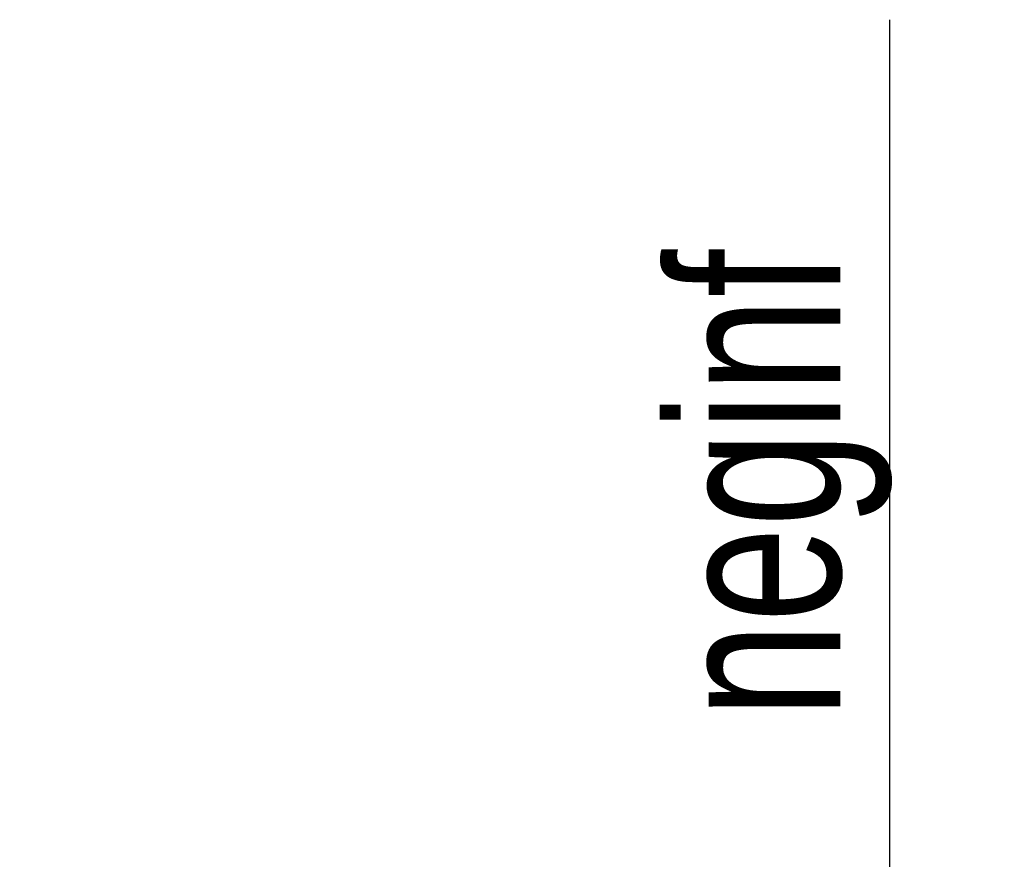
# Model space of a CAD drawing. Header units: millimetres. Extents: x 0 to 420, y 0 to 297.
# Tile 9 of 36: x 219 to 236, y 155 to 170. Entities that reach past the tile are written whole.
import ezdxf

# ---------------------------------------------------------------- set-up
doc = ezdxf.new("R2010")
doc.units = ezdxf.units.MM
doc.layers.add('CARTIGLIO', color=140, linetype='Continuous')
doc.styles.add('SLDTEXTSTYLE3', font='TXT', dxfattribs={"width": 0.75})
doc.dimstyles.new('SLDDIMSTYLE1', dxfattribs={"dimtxt": 3, "dimasz": 3, "dimexe": 0, "dimexo": 0.0625, "dimgap": 0.75, "dimtad": 1, "dimlfac": 20, "dimrnd": 1e-09, "dimzin": 12, "dimdsep": 46, "dimtxsty": 'SLDTEXTSTYLE3', "dimsah": 1, "dimcen": 0.09, "dimadec": 0, "dimazin": 3, "dimtfac": 1, "dimtdec": 3, "dimtmove": 0, "dimatfit": 0, "dimfxl": 0, "dimfrac": 2, "dimtolj": 1, "dimtzin": 12, "dimarcsym": 0})

# ---------------------------------------------------------------- blocks, each defined once
blk = doc.blocks.new('_D_1')
at = {"layer": 'CARTIGLIO'}
for p, q in [((233.81, 150.556), (233.81, 169.685)), ((220.589, 150.556), (235.81, 150.556)), ((233.81, 150.556), (233.81, 144.841)), ((220.589, 144.841), (235.81, 144.841)), ((233.81, 144.841), (233.81, 138.841))]:
    blk.add_line(p, q, dxfattribs=at)
for points in [[(233.81, 150.556), (234.31, 153.556), (233.31, 153.556)], [(233.81, 144.841), (233.31, 141.841), (234.31, 141.841)]]:
    blk.add_solid(points, dxfattribs=at)
at = {"layer": 'CARTIGLIO', "insert": (229.943, 157.464), "char_height": 3, "attachment_point": 1, "rotation": 90, "style": 'SLDTEXTSTYLE3'}
blk.add_mtext('neginf', dxfattribs=at)

msp = doc.modelspace()

# ---------------------------------------------------------------- dimensions: what is measured, and where the dimension line sits
at = {"layer": 'CARTIGLIO'}
dim = msp.add_linear_dim(base=(233.81044, 144.84114), p1=(218.58943, 150.55614), p2=(218.58943, 144.84114), angle=90, text='neginf', dimstyle='SLDDIMSTYLE1', dxfattribs=at)
dim.commit()
dim.dimension.update_dxf_attribs({"geometry": '_D_1', "text_midpoint": (233.81044, 163.57434), "dimtype": 160})

doc.saveas('drawing.dxf')
